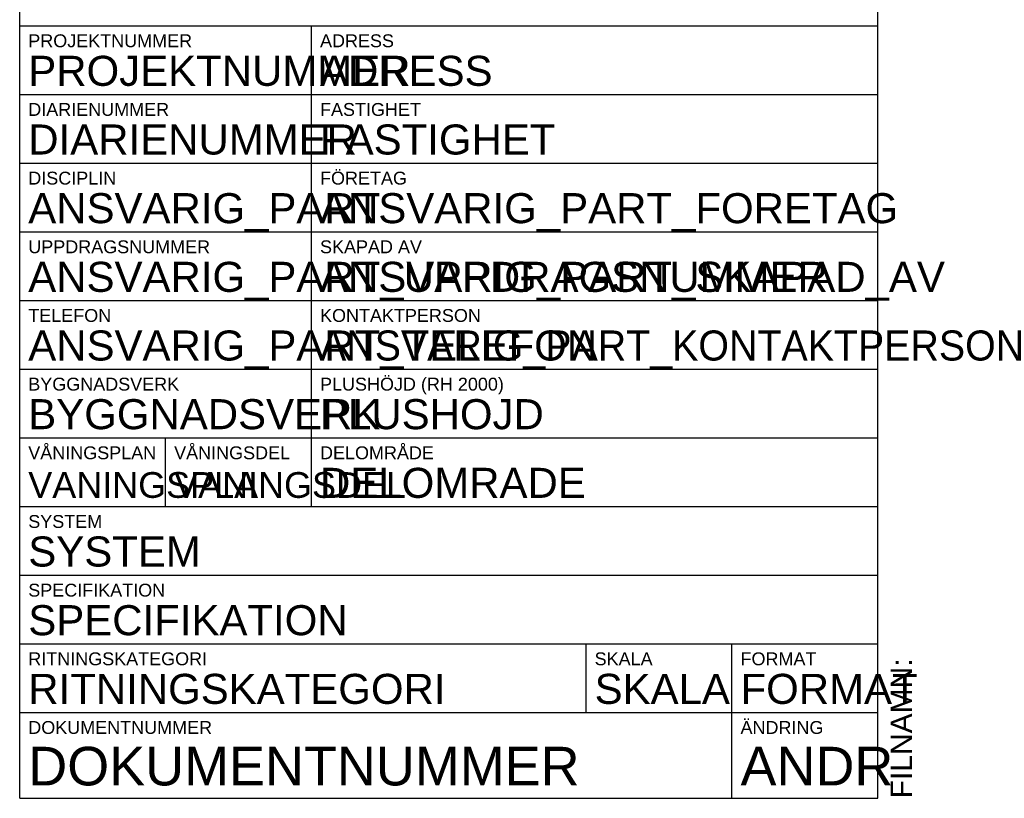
# Model space of a CAD drawing. Header units: millimetres. Extents: x 721 to 836, y 20 to 293.
# Tile 1 of 19: x 721 to 836, y 20 to 111. Entities that reach past the tile are written whole.
import ezdxf

# ---------------------------------------------------------------- set-up
doc = ezdxf.new("R2010")
doc.units = ezdxf.units.MM
for name, color, linetype in [('P-------F2-', 7, 'Continuous'), ('P-------W--', 7, 'Continuous'), ('P-------W1-', 7, 'Continuous')]:
    doc.layers.add(name, color=color, linetype=linetype)
doc.styles.add('Arial', font='arial.ttf')

msp = doc.modelspace()

# ---------------------------------------------------------------- linework, layer by layer
at = {"layer": 'P-------F2-', "color": 7}
for p, q in [((721, 20), (721, 293)), ((721, 94), (821, 94)), ((721, 70), (821, 70)), ((721, 30), (821, 30))]:
    msp.add_line(p, q, dxfattribs=at)
at = {"layer": 'P-------F2-'}
for p, q in [((821, 20), (821, 293)), ((721, 20), (821, 20))]:
    msp.add_line(p, q, dxfattribs=at)
at = {"layer": 'P-------F2-', "color": 4}
for p, q in [((721, 110), (821, 110)), ((755, 54), (755, 110)), ((721, 102), (821, 102)), ((721, 86), (821, 86)), ((721, 78), (821, 78)), ((721, 62), (821, 62)), ((738, 54), (738, 62)), ((721, 54), (821, 54)), ((721, 46), (821, 46)), ((721, 38), (821, 38)), ((787, 30), (787, 38)), ((804, 20), (804, 38))]:
    msp.add_line(p, q, dxfattribs=at)

# ---------------------------------------------------------------- texts
at = {"layer": 'P-------W--', "color": 4, "style": 'Arial'}
for s, p in [('PROJEKTNUMMER', (722, 107.5)), ('ADRESS', (756, 107.5)), ('DIARIENUMMER', (722, 99.5)), ('FASTIGHET', (756, 99.5)), ('DISCIPLIN', (722, 91.5)), ('FÖRETAG', (756, 91.5)), ('UPPDRAGSNUMMER', (722, 83.5)), ('SKAPAD AV', (756, 83.5)), ('TELEFON', (722, 75.5)), ('KONTAKTPERSON', (756, 75.5)), ('BYGGNADSVERK', (722, 67.5)), ('PLUSHÖJD (RH 2000)', (756, 67.5)), ('VÅNINGSPLAN', (722, 59.5)), ('VÅNINGSDEL', (739, 59.5)), ('DELOMRÅDE', (756, 59.5)), ('SYSTEM', (722, 51.5)), ('SPECIFIKATION', (722, 43.5)), ('RITNINGSKATEGORI', (722, 35.5)), ('SKALA', (788, 35.5)), ('FORMAT', (805, 35.5)), ('DOKUMENTNUMMER', (722, 27.5)), ('ÄNDRING', (805, 27.5))]:
    msp.add_text(s, height=1.5, dxfattribs=at).set_placement(p)
at = {"layer": 'P-------W--', "color": 1, "style": 'Arial'}
msp.add_text('FILNAMN:', height=2.5, rotation=90, dxfattribs=at).set_placement((825, 20))
at = {"layer": 'P-------W1-', "color": 3, "style": 'Arial', "flags": 8}
for tag, p, s, height in [('PROJEKTNUMMER', (722, 103), '12345', 3.5), ('ADRESS', (756, 103), 'LILLHAGSPARKEN 12', 3.5), ('DIARIENUMMER', (722, 95), '', 3.5), ('FASTIGHET', (756, 95), 'SKOGOME 7:1', 3.5), ('ANSVARIG_PART', (722, 87), 'A', 3.5), ('ANSVARIG_PART_FORETAG', (756, 87), 'ARKITEKTBOLAGET AB', 3.5), ('ANSVARIG_PART_UPPDRAGSNUMMER', (722, 79), '2022095', 3.5), ('ANSVARIG_PART_SKAPAD_AV', (756, 79), 'FNAMN ENAMN', 3.5), ('ANSVARIG_PART_TELEFON', (722, 71), '031-123456', 3.5), ('ANSVARIG_PART_KONTAKTPERSON', (756, 71), 'FNAMN ENAMN', 3.5), ('BYGGNADSVERK', (722, 63), 'HUS A', 3.5), ('PLUSHOJD', (756, 63), '+37.80 (FG)', 3.5), ('DELOMRADE', (756, 55), 'ETAPP 2', 3.5), ('VANINGSPLAN', (722, 55), 'PLAN 1', 3), ('VANINGSDEL', (739, 55), 'DEL 21', 3), ('SYSTEM', (722, 47), '44-INVÄNDIGA YTSKIKT', 3.5), ('SPECIFIKATION', (722, 39), 'GOLV-MÖNSTERLÄGGNING', 3.5), ('RITNINGSKATEGORI', (722, 31), 'PLAN', 3.5), ('SKALA', (788, 31), '1:100', 3.5), ('FORMAT', (805, 31), 'A1', 3.5)]:
    msp.add_attdef(tag, p, s, height=height, dxfattribs=at)
at = {"layer": 'P-------W1-', "color": 7, "style": 'Arial'}
msp.add_attdef('DOKUMENTNUMMER', (722, 21.5), '409590-A-44-1-0121', height=4.5, dxfattribs=at)
at = {"layer": 'P-------W1-', "color": 7, "style": 'Arial', "flags": 8}
msp.add_attdef('ANDR', (805, 21.5), 'A', height=4.5, dxfattribs=at)

doc.saveas('drawing.dxf')
